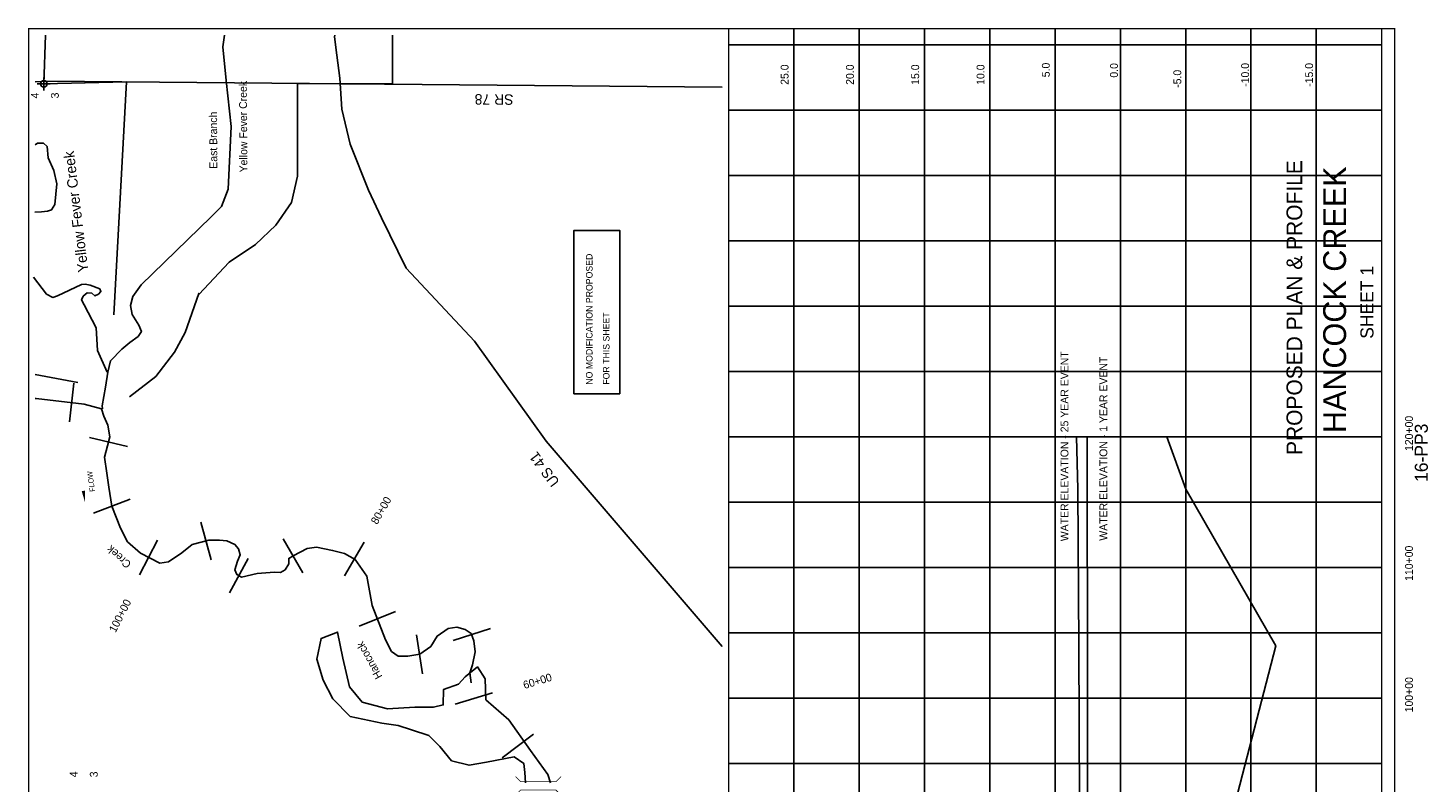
# Model space of a CAD drawing. Extents: x 203137 to 213857, y 838939 to 854949.
# Tile 3 of 3: x 203137 to 213857, y 849171 to 854949. Entities that reach past the tile are written whole.
import ezdxf
from ezdxf.enums import TextEntityAlignment as Align

# ---------------------------------------------------------------- set-up
doc = ezdxf.new("R2010")
doc.units = 0
doc.header["$LTSCALE"] = 800
doc.header["$PDMODE"] = 34
doc.header["$PDSIZE"] = 50
doc.linetypes.add('DASHED', pattern=[0])
doc.linetypes.add('STREAM', pattern=[0])
doc.layers.get('0').update_dxf_attribs({"linetype": 'CONTINUOUS'})
for name, color, linetype in [('BORDER', 1, 'CONTINUOUS'), ('GRID', 2, 'CONTINUOUS'), ('MAJROADS', 9, 'CONTINUOUS'), ('PROPOSED', 7, 'CONTINUOUS'), ('SEC', 2, 'CONTINUOUS'), ('STATIONS', 7, 'CONTINUOUS'), ('STRUCTURES', 1, 'CONTINUOUS'), ('TEXT', 7, 'CONTINUOUS'), ('TRUNKS', 5, 'STREAM'), ('WATER', 4, 'CONTINUOUS'), ('WSHEDS', 3, 'CONTINUOUS')]:
    doc.layers.add(name, color=color, linetype=linetype)

# ---------------------------------------------------------------- blocks, each defined once
blk = doc.blocks.new('BRIDGE')
at = {"layer": 'STRUCTURES', "color": 0, "const_width": 20}
for points in [[(-234, -534), (-101, -402), (-101, 496), (-234, 629)], [(244, -534), (112, -402), (112, 496), (244, 629)]]:
    blk.add_lwpolyline(points, dxfattribs=at)
blk = doc.blocks.new('FLARROW')
at = {"color": 0}
blk.add_lwpolyline([(-0.28, 0.019, 0, 0.05, 0), (-0.112, 0.019, 0, 0, -0.087559), (-0.012, 0.001, 0, 0, 0.245722), (0.075, 0.013, 0, 0, -0.309425), (0.212, 0.015, 0, 0, 0), (0.278, 0.013, 0, 0, 0)], format="xyseb", dxfattribs=at)
blk.add_text('FLOW', height=0.08, dxfattribs=at).set_placement((0.015, -0.157), align=Align.CENTER)

msp = doc.modelspace()

# ---------------------------------------------------------------- linework, layer by layer
at = {"layer": 'BORDER', "color": 0, "const_width": 10}
msp.add_lwpolyline([(213602, 838944), (213602, 854944), (203142, 854944), (203142, 838944)], close=True, dxfattribs=at)
for points in [[(208502, 838944), (208502, 854944)], [(213502, 838944), (213502, 854944)]]:
    msp.add_lwpolyline(points, dxfattribs=at)
at = {"layer": 'GRID', "color": 0}
for points in [[(209002, 838944), (209002, 854944)], [(209502, 838944), (209502, 854944)], [(210002, 838944), (210002, 854944)], [(210502, 838944), (210502, 854944)], [(211002, 838944), (211002, 854944)], [(211502, 838944), (211502, 854944)], [(212002, 838944), (212002, 854944)], [(212502, 838944), (212502, 854944)], [(213002, 838944), (213002, 854944)], [(213502, 854819), (208502, 854819)], [(213502, 854319), (208502, 854319)], [(213502, 853819), (208502, 853819)], [(213502, 853319), (208502, 853319)], [(213502, 852819), (208502, 852819)], [(213502, 852319), (208502, 852319)], [(213502, 851819), (208502, 851819)], [(213502, 851319), (208502, 851319)], [(213502, 850819), (208502, 850819)], [(213502, 850319), (208502, 850319)], [(213502, 849819), (208502, 849819)], [(213502, 849319), (208502, 849319)]]:
    msp.add_lwpolyline(points, dxfattribs=at)
at = {"layer": 'MAJROADS', "color": 0}
for points in [[(205488, 854894), (205485, 854882), (205501, 854740), (205525, 854564), (205540, 854329), (205605, 854060), (205745, 853707), (205844, 853497), (206034, 853110), (206557, 852553), (207105, 851787), (208452, 850214)], [(203192, 854538), (203282, 854542), (208452, 854496)]]:
    msp.add_lwpolyline(points, dxfattribs=at)
at = {"layer": 'PROPOSED', "color": 0}
msp.add_lwpolyline([(207668, 852150), (207318, 852150), (207318, 853400), (207668, 853400)], close=True, dxfattribs=at)
for points in [[(211190, 849019), (211183, 850219), (211177, 851419), (211166, 851819)], [(211248, 851819), (211248, 851419), (211249, 850219), (211249, 849019)]]:
    msp.add_lwpolyline(points, dxfattribs=at)
at = {"layer": 'PROPOSED', "color": 0, "linetype": 'DASHED'}
msp.add_lwpolyline([(212462, 839819), (212632, 840219), (212232, 840819), (211952, 841876), (212222, 841996), (212222, 842062), (212222, 842092), (212122, 842147), (212122, 842362), (212112, 843512), (212022, 844832), (212022, 844912), (212022, 844946), (211812, 844986), (212112, 845419), (212112, 846419), (212062, 847719), (212062, 848119), (212382, 849019), (212692, 850219), (212002, 851419), (211857, 851819)], dxfattribs=at)
at = {"layer": 'SEC', "color": 0}
msp.add_point((203258, 854521), dxfattribs=at)
at = {"layer": 'STATIONS', "color": 0}
for p, q in [((203454, 851934), (203489, 852231)), ((203608, 851815), (203900, 851747)), ((203640, 851235), (203919, 851343)), ((204539, 850879), (204462, 851168)), ((203991, 850763), (204128, 851030)), ((205243, 850779), (205092, 851039)), ((205561, 850755), (205711, 851014)), ((204680, 850625), (204824, 850889)), ((205672, 850372), (205951, 850483)), ((206392, 850260), (206678, 850352)), ((206158, 850007), (206111, 850304)), ((206408, 849774), (206695, 849861)), ((206769, 849363), (207007, 849545))]:
    msp.add_line(p, q, dxfattribs=at)
at = {"layer": 'TRUNKS', "color": 0}
for points in [[(203709, 852035), (203705, 852056), (203730, 852200), (203748, 852314), (203768, 852401), (203855, 852492), (203917, 852543), (203980, 852588), (204006, 852627), (203987, 852675), (203936, 852757), (203922, 852825), (203941, 852895), (204005, 852983), (204538, 853501), (204619, 853583), (204670, 853715), (204694, 854195), (204654, 854546), (204629, 854806), (204643, 854894)], [(203190, 853539), (203240, 853543), (203286, 853546), (203318, 853557), (203344, 853597), (203359, 853756), (203334, 853858), (203291, 853956), (203284, 854043), (203255, 854067), (203211, 854068), (203192, 854055)], [(203743, 852314), (203669, 852481), (203660, 852655), (203568, 852829), (203548, 852868), (203561, 852896), (203591, 852923), (203626, 852919), (203648, 852898), (203676, 852911), (203696, 852931), (203687, 852953), (203614, 852980), (203575, 852988), (203547, 852986), (203362, 852900), (203327, 852887), (203279, 852912), (203180, 853041)], [(206530, 849937), (206521, 850013), (206540, 850076), (206562, 850175), (206550, 850258), (206532, 850314), (206484, 850344), (206420, 850363), (206355, 850353), (206270, 850295), (206223, 850216), (206137, 850156), (206045, 850142), (205971, 850141), (205920, 850177), (205876, 850266), (205772, 850529), (205732, 850753), (205643, 850881), (205561, 850928), (205469, 850950), (205346, 850975), (205275, 850965), (205168, 850909), (205134, 850889), (205134, 850848), (205106, 850802), (205070, 850781), (205024, 850783), (204893, 850775), (204771, 850747), (204736, 850766), (204720, 850801), (204741, 850869), (204762, 850917), (204748, 850963), (204722, 850997), (204660, 851025), (204603, 851028), (204523, 851029), (204394, 850995), (204314, 850931), (204213, 850862), (204147, 850852), (203998, 850929), (203898, 851017), (203845, 851121), (203779, 851290), (203755, 851434), (203741, 851543), (203724, 851663), (203747, 851750), (203763, 851821), (203749, 851910), (203717, 851977), (203701, 852034), (203568, 852071), (203200, 852114), (203192, 852114)]]:
    msp.add_lwpolyline(points, dxfattribs=at)
at = {"layer": 'WATER', "color": 0}
msp.add_lwpolyline([(206948, 849171), (206942, 849252), (206934, 849320), (206859, 849370), (206649, 849330), (206515, 849306), (206381, 849340), (206290, 849450), (206207, 849534), (206073, 849577), (205973, 849611), (205847, 849628), (205604, 849680), (205471, 849815), (205397, 849958), (205348, 850118), (205382, 850277), (205508, 850326), (205549, 850125), (205598, 849907), (205697, 849789), (205890, 849737), (206099, 849752), (206242, 849751), (206317, 849768), (206318, 849885), (206435, 849926), (206486, 849984), (206579, 850059), (206637, 849967), (206644, 849807), (206819, 849655), (206985, 849420), (207118, 849235), (207139, 849171)], dxfattribs=at)
at = {"layer": 'WSHEDS', "color": 0}
for points in [[(203271, 854894), (203258, 854521), (203891, 854537), (203794, 852753)], [(203914, 852125), (204116, 852282), (204258, 852469), (204340, 852618), (204445, 852917), (204445, 852910), (204677, 853157), (204879, 853291), (205036, 853441), (205156, 853613), (205201, 853815), (205201, 854525), (205528, 854522), (205928, 854522), (205928, 854894)], [(203518, 852237), (203192, 852298)]]:
    msp.add_lwpolyline(points, dxfattribs=at)

# ---------------------------------------------------------------- block references
at = {"layer": 'STRUCTURES', "color": 0, "xscale": 0.3, "yscale": 0.3, "zscale": 0.3, "rotation": 90}
msp.add_blockref('BRIDGE', (207059, 849147), dxfattribs=at)
at = {"layer": 'TRUNKS', "color": 0, "xscale": 500, "yscale": 500, "zscale": 500, "rotation": 97.77875580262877}
msp.add_blockref('FLARROW', (203563, 851463), dxfattribs=at)

# ---------------------------------------------------------------- texts
at = {"layer": 'MAJROADS', "color": 0}
for s, rotation, p in [('SR 78', 179.6095, (206855, 854441)), ('US 41', 126.8261, (207212, 851476))]:
    msp.add_text(s, height=80, rotation=rotation, dxfattribs=at).set_placement(p)
at = {"layer": 'PROPOSED', "color": 0}
for s, height, p in [('PROPOSED PLAN & PROFILE', 120, (212894, 852809)), ('16-PP3', 100, (213856, 851698))]:
    msp.add_text(s, height=height, rotation=90, dxfattribs=at).set_placement(p, align=Align.CENTER)
for s, height, p in [('NO MODIFICATION PROPOSED', 50, (207460, 852219)), ('FOR THIS SHEET', 50, (207590, 852219)), ('WATER ELEVATION - 25 YEAR EVENT', 60, (211104, 851021)), ('WATER ELEVATION - 1 YEAR EVENT', 60, (211402, 851025))]:
    msp.add_text(s, height=height, rotation=90, dxfattribs=at).set_placement(p)
at = {"layer": 'STATIONS', "color": 0}
for s, rotation, p in [('80+00', 60.0338, (205867, 851242)), ('100+00', 62.872, (203869, 850437)), ('60+00', 16.9278, (207047, 849922))]:
    msp.add_text(s, height=60, rotation=rotation, dxfattribs=at).set_placement(p, align=Align.CENTER)
at = {"layer": 'TEXT', "color": 0}
for s, p in [('25.0', (208961, 854514)), ('20.0', (209461, 854514)), ('15.0', (209961, 854514)), ('10.0', (210461, 854514)), ('5.0', (210961, 854572)), ('0.0', (211483, 854569)), ('-5.0', (211968, 854491)), ('4', (203220, 854410)), ('3', (203373, 854410)), ('4', (203517, 849214)), ('3', (203671, 849214))]:
    msp.add_text(s, height=60, rotation=90, dxfattribs=at).set_placement(p)
for s, height, p in [('-10.0', 60, (212487, 854590)), ('-15.0', 60, (212977, 854590)), ('HANCOCK CREEK', 175, (213230, 852869)), ('SHEET 1', 100, (213440, 852849)), ('120+00', 60, (213742, 851846)), ('110+00', 60, (213742, 850852)), ('100+00', 60, (213742, 849846))]:
    msp.add_text(s, height=height, rotation=90, dxfattribs=at).set_placement(p, align=Align.CENTER)
at = {"layer": 'WATER', "color": 0}
for s, height, rotation, p in [('Yellow Fever Creek', 60, 90.3082, (204817, 853844)), ('East Branch', 60, 90.3082, (204587, 853872)), ('Yellow Fever Creek', 80, 96.8545, (203600, 853084)), ('Creek ', 60, 138.259, (203933, 850852)), ('Hancock ', 60, 119.113, (205853, 849986))]:
    msp.add_text(s, height=height, rotation=rotation, dxfattribs=at).set_placement(p)

doc.saveas('drawing.dxf')
